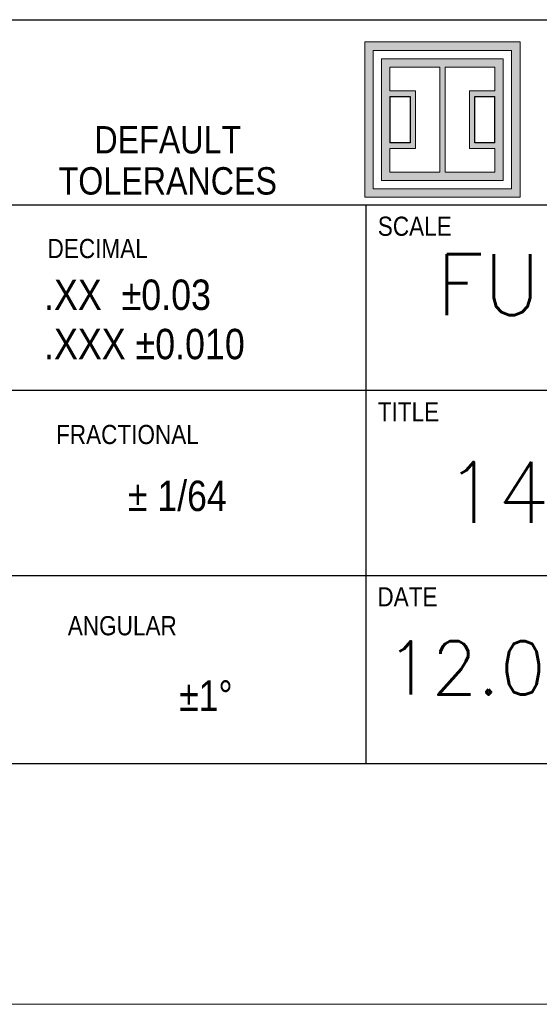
# Model space of a CAD drawing. Header units: inches. Extents: x 0 to 417, y 0 to 34.
# Tile 7 of 25: x 36.37 to 38.13, y 0 to 3.32. Entities that reach past the tile are written whole.
import ezdxf

# ---------------------------------------------------------------- set-up
doc = ezdxf.new("R2010")
doc.units = ezdxf.units.IN
doc.header["$LTSCALE"] = 2.42
doc.header["$MEASUREMENT"] = 0
doc.linetypes.add('HIDDEN', pattern=[0.2, 0.1, -0.1])
doc.layers.get('0').update_dxf_attribs({"linetype": 'CONTINUOUS'})
doc.layers.add('DEFAULT_2', color=8, linetype='HIDDEN')
doc.styles.add('ROMANS', font='ROMANS')
doc.styles.add('TEXTSTYLE_1', font='txt', dxfattribs={"width": 0.874435})
doc.styles.add('TEXTSTYLE_2', font='txt', dxfattribs={"width": 0.88})

msp = doc.modelspace()

# ---------------------------------------------------------------- hatches: boundary and pattern name
at = {"lineweight": 0}
h = msp.add_hatch(color=5, dxfattribs=at)
h.dxf.hatch_style = 1
h.paths.add_polyline_path([(37.5355, 3.2491), (37.5355, 2.7247), (38.06, 2.7247), (38.06, 3.2491)])
h.paths.add_polyline_path([(38.0316, 3.2207), (38.0316, 2.753), (37.5639, 2.753), (37.5639, 3.2207)], flags=16)
h.paths.add_polyline_path([(38.0033, 3.1924), (38.0033, 2.7814), (37.5922, 2.7814), (37.5922, 3.1924)], flags=0)
h.paths.add_polyline_path([(37.9749, 3.164), (37.9749, 3.0844), (37.8888, 3.0844), (37.8888, 2.8895), (37.9749, 2.8895), (37.9749, 2.8097), (37.8075, 2.8097), (37.8075, 3.164)], flags=0)
h.paths.add_polyline_path([(37.7886, 3.164), (37.7886, 2.8097), (37.6206, 2.8097), (37.6206, 2.8895), (37.7074, 2.8895), (37.7074, 3.0844), (37.6206, 3.0844), (37.6206, 3.164)], flags=0)
h.paths.add_polyline_path([(37.9077, 3.0655), (37.9749, 3.0655), (37.9749, 2.9084), (37.9077, 2.9084)], flags=0)
h.paths.add_polyline_path([(37.6885, 3.0655), (37.6885, 2.9084), (37.6206, 2.9084), (37.6206, 3.0655)], flags=0)
h = msp.add_hatch(color=5, dxfattribs=at)
h.dxf.hatch_style = 1
h.paths.add_polyline_path([(37.5922, 2.7814), (38.0033, 2.7814), (38.0033, 3.1924), (37.5922, 3.1924)])
h.paths.add_polyline_path([(37.6206, 3.0655), (37.6885, 3.0655), (37.6885, 2.9084), (37.6206, 2.9084)], flags=16)
h.paths.add_polyline_path([(37.6206, 3.0844), (37.6206, 3.164), (37.7886, 3.164), (37.7886, 2.8097), (37.6206, 2.8097), (37.6206, 2.8895), (37.7074, 2.8895), (37.7074, 3.0844)], flags=16)
h.paths.add_polyline_path([(37.8075, 3.164), (37.9749, 3.164), (37.9749, 3.0844), (37.8888, 3.0844), (37.8888, 2.8895), (37.9749, 2.8895), (37.9749, 2.8097), (37.8075, 2.8097)], flags=16)
h.paths.add_polyline_path([(37.9077, 3.0655), (37.9749, 3.0655), (37.9749, 2.9084), (37.9077, 2.9084)], flags=16)
at = {"layer": 'DEFAULT_2', "linetype": 'HIDDEN'}
h = msp.add_hatch(color=8, dxfattribs=at)
h.paths.add_polyline_path([(37.9749, 2.9084), (37.9077, 2.9084), (37.9077, 3.0655), (37.9749, 3.0655)], flags=16)
h.paths.add_polyline_path([(37.6885, 2.9084), (37.6206, 2.9084), (37.6206, 3.0655), (37.6885, 3.0655)])
h.paths.add_polyline_path([(37.9749, 2.9084), (37.9077, 2.9084), (37.9077, 3.0655), (37.9749, 3.0655)])
h.paths.add_polyline_path([(37.6885, 2.9084), (37.6206, 2.9084), (37.6206, 3.0655), (37.6885, 3.0655)], flags=16)

# ---------------------------------------------------------------- linework, layer by layer
at = {"color": 7, "linetype": 'Continuous'}
for p, q in [((36.2774, 3.3243), (43.1682, 3.3243)), ((37.6206, 3.0655), (37.6885, 3.0655)), ((37.6206, 3.0655), (37.6206, 2.9084)), ((37.6206, 3.0655), (37.6885, 3.0655)), ((37.6206, 3.0655), (37.6206, 2.9084)), ((37.6885, 3.0655), (37.6885, 2.9084)), ((37.6885, 3.0655), (37.6885, 2.9084)), ((37.9077, 3.0655), (37.9749, 3.0655)), ((37.9077, 2.9084), (37.9077, 3.0655)), ((37.9077, 3.0655), (37.9749, 3.0655)), ((37.9077, 2.9084), (37.9077, 3.0655)), ((37.9749, 2.9084), (37.9749, 3.0655)), ((37.9749, 2.9084), (37.9749, 3.0655)), ((37.6885, 2.9084), (37.6206, 2.9084)), ((37.6885, 2.9084), (37.6206, 2.9084)), ((37.9749, 2.9084), (37.9077, 2.9084)), ((37.9749, 2.9084), (37.9077, 2.9084)), ((40.9702, 2.6986), (36.2774, 2.6986)), ((37.5408, 0.8124), (37.5408, 2.6986)), ((40.9702, 2.0729), (36.2774, 2.0729)), ((43.168, 1.4472), (36.2774, 1.4472)), ((31.5601, 0.8129), (43.1668, 0.8129))]:
    msp.add_line(p, q, dxfattribs=at)
at = {"color": 5, "lineweight": 0}
for p, q in [((38.06, 3.2491), (37.5355, 3.2491)), ((37.5355, 3.2491), (37.5355, 2.7247)), ((38.06, 3.2491), (37.5355, 3.2491)), ((37.5355, 3.2491), (37.5355, 2.7247)), ((38.06, 2.7247), (38.06, 3.2491)), ((38.06, 2.7247), (38.06, 3.2491)), ((38.0316, 3.2207), (37.5639, 3.2207)), ((37.5639, 3.2207), (37.5639, 2.753)), ((38.0316, 3.2207), (37.5639, 3.2207)), ((37.5639, 3.2207), (37.5639, 2.753)), ((38.0033, 3.1924), (37.5922, 3.1924)), ((37.5922, 3.1924), (37.5922, 2.7814)), ((38.0033, 3.1924), (37.5922, 3.1924)), ((37.5922, 3.1924), (37.5922, 2.7814)), ((38.0033, 2.7814), (38.0033, 3.1924)), ((38.0033, 2.7814), (38.0033, 3.1924)), ((38.0316, 2.753), (38.0316, 3.2207)), ((38.0316, 2.753), (38.0316, 3.2207)), ((37.7886, 3.164), (37.6206, 3.164)), ((37.6206, 3.164), (37.6206, 3.0844)), ((37.7886, 3.164), (37.7886, 2.8097)), ((37.9749, 3.164), (37.8075, 3.164)), ((37.8075, 3.164), (37.8075, 2.8097)), ((37.9749, 3.164), (37.8075, 3.164)), ((37.8075, 3.164), (37.8075, 2.8097)), ((37.9749, 3.0844), (37.9749, 3.164)), ((37.9749, 3.0844), (37.9749, 3.164)), ((37.6206, 3.0844), (37.7074, 3.0844)), ((37.7074, 3.0844), (37.7074, 2.8895)), ((37.8888, 3.0844), (37.9749, 3.0844)), ((37.8888, 2.8895), (37.8888, 3.0844)), ((37.8888, 3.0844), (37.9749, 3.0844)), ((37.8888, 2.8895), (37.8888, 3.0844)), ((37.7074, 2.8895), (37.6206, 2.8895)), ((37.6206, 2.8895), (37.6206, 2.8097)), ((37.9749, 2.8895), (37.8888, 2.8895)), ((37.9749, 2.8895), (37.8888, 2.8895)), ((37.9749, 2.8097), (37.9749, 2.8895)), ((37.9749, 2.8097), (37.9749, 2.8895)), ((37.6206, 2.8097), (37.7886, 2.8097)), ((37.8075, 2.8097), (37.9749, 2.8097)), ((37.8075, 2.8097), (37.9749, 2.8097)), ((37.5922, 2.7814), (38.0033, 2.7814)), ((37.5922, 2.7814), (38.0033, 2.7814)), ((37.5639, 2.753), (38.0316, 2.753)), ((37.5639, 2.753), (38.0316, 2.753)), ((37.5355, 2.7247), (38.06, 2.7247)), ((37.5355, 2.7247), (38.06, 2.7247))]:
    msp.add_line(p, q, dxfattribs=at)
at = {"color": 7, "linetype": 'Continuous', "lineweight": 0}
for p, q in [((0.5, 0.8129), (43.1668, 0.8129)), ((0, 0), (43.6668, 0))]:
    msp.add_line(p, q, dxfattribs=at)

# ---------------------------------------------------------------- texts
at = {"color": 2, "linetype": 'Continuous', "line_spacing_factor": 0.9}
for s, insert, char_height, width, attachment_point, style in [('DEFAULT\\PTOLERANCES', (36.8703, 2.9651), 0.09246, 0.871525, 2, 'TEXTSTYLE_2'), ('SCALE', (37.5795, 2.6594), 0.06472, 0.295084, 1, 'TEXTSTYLE_2'), ('DECIMAL', (36.4641, 2.5841), 0.06472, 0.401276, 1, 'TEXTSTYLE_2'), ('.XX  {\\Fgdt|c0;`}0.03', (36.4524, 2.447), 0.102733, 1.953182, 1, 'TEXTSTYLE_2'), ('.XXX {\\Fgdt.shx|c0;`}0.010', (36.4524, 2.2806), 0.102733, 1.861796, 1, 'TEXTSTYLE_2'), ('TITLE', (37.5795, 2.0327), 0.06472, 0.245224, 1, 'TEXTSTYLE_2'), ('FRACTIONAL', (36.4927, 1.9562), 0.06472, 0.570273, 1, 'TEXTSTYLE_2'), ('{\\Fgdt;`}\\Ftrium.ttf; 1/64', (36.736, 1.7681), 0.102733, 1.718769, 1, 'TEXTSTYLE_1'), ('DATE', (37.5782, 1.4082), 0.06472, 0.238752, 1, 'TEXTSTYLE_2'), ('ANGULAR', (36.5325, 1.3106), 0.06472, 0.437712, 1, 'TEXTSTYLE_2'), ('{\\Fgdt;`}\\Ftrium.ttf;1\\Fgdt;{\\Fgdt;~}', (36.9085, 1.0935), 0.102733, 0.267107, 1, 'TEXTSTYLE_1')]:
    msp.add_mtext(s, dxfattribs=dict(at, insert=insert, char_height=char_height, width=width, attachment_point=attachment_point, style=style))
at = {"color": 7, "linetype": 'Continuous', "width": 6.121238, "attachment_point": 1, "line_spacing_factor": 0.900096, "style": 'ROMANS'}
for s, insert, char_height in [('\\A1;{\\Fromans|c0;FULL}', (37.7776, 2.5322), 0.205078), ('14X12X6 NO HINGE BOX ASSY', (37.8072, 1.8312), 0.205078), ('12.02.13', (37.6067, 1.2257), 0.18)]:
    msp.add_mtext(s, dxfattribs=dict(at, insert=insert, char_height=char_height))

doc.saveas('drawing.dxf')
